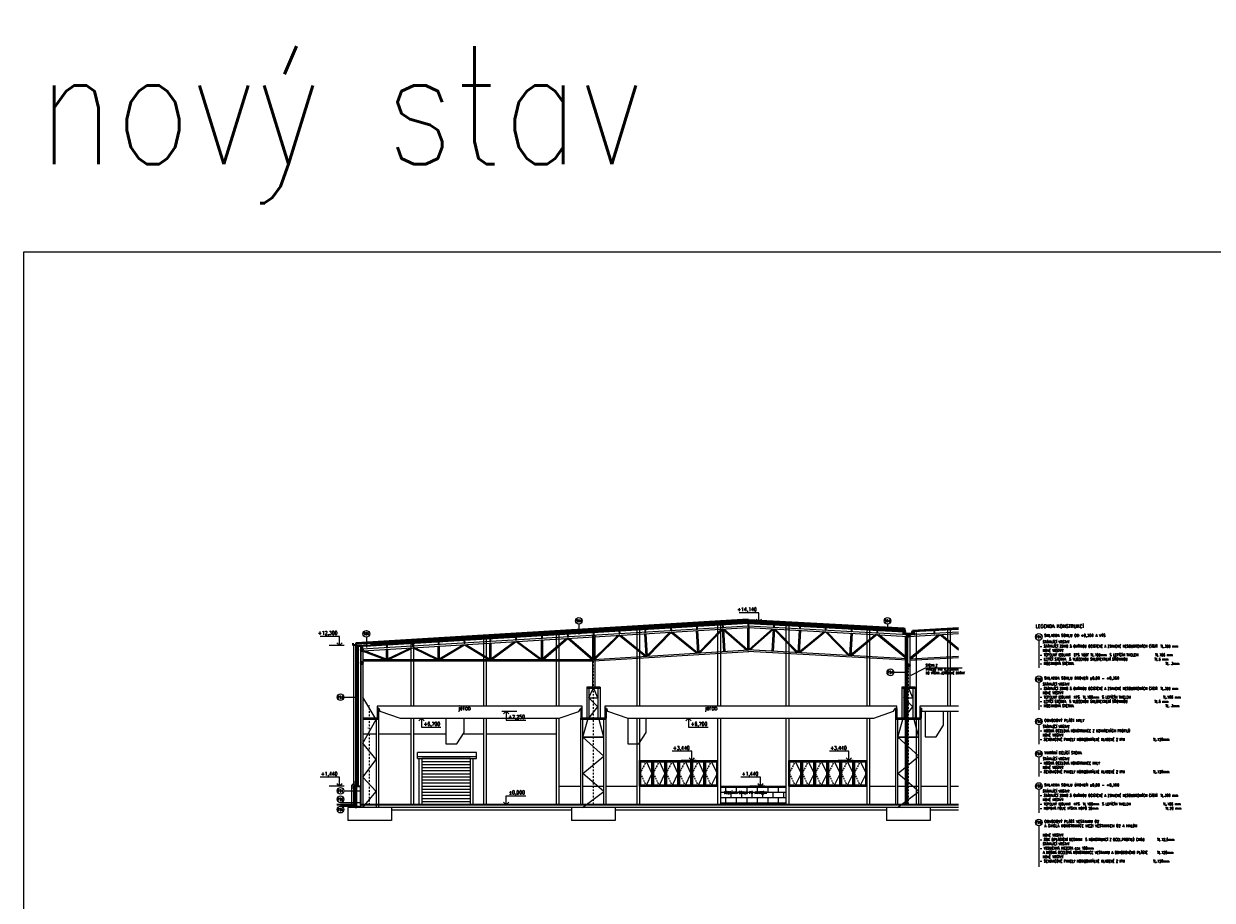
# Model space of a CAD drawing. Header units: millimetres. Extents: x -485339 to 286898, y -1189934 to 1602269.
# Tile 2 of 230: x -480994 to -389136, y -980003 to -912266. Entities that reach past the tile are written whole.
import ezdxf
from ezdxf import colors
from ezdxf.entities.mleader import LeaderData, LeaderLine
from ezdxf.enums import TextEntityAlignment as Align
from ezdxf.math import Vec2, Vec3

# ---------------------------------------------------------------- set-up
doc = ezdxf.new("R2010")
doc.units = ezdxf.units.MM
doc.header["$LTSCALE"] = 10
doc.linetypes.add('DASHDOT', pattern=[25.4, 12.7, -6.35, 0, -6.35])
doc.linetypes.add('ČÁRKOVANÁ', pattern=[19.05, 12.7, -6.35])
doc.layers.get('Defpoints').update_dxf_attribs({"lineweight": 0})
for name, color, linetype, lineweight in [('N_dveře', 10, 'Continuous', 18), ('N_okna', 10, 'Continuous', 18), ('N_popis', 10, 'Continuous', 18), ('N_čáry_obrys', 10, 'Continuous', 35), ('N_čáry_obv.plášt', 212, 'Continuous', 18), ('N_čáry_obv.plášt_obrys', 212, 'Continuous', 35), ('N_čáry_plné', 10, 'Continuous', 18), ('N_čáry_pod', 10, 'ČÁRKOVANÁ', 18), ('N_šrary', 10, 'Continuous', 18), ('St_kóty_výškové', 132, 'Continuous', 18), ('St_popis', 250, 'Continuous', 18), ('St_sloupy_opláštění_pohled', 25, 'ČÁRKOVANÁ', 18), ('St_čáry_obrys', 5, 'Continuous', 35), ('St_čáry_plné', 250, 'Continuous', 18), ('St_šrafy', 250, 'Continuous', 18)]:
    doc.layers.add(name, color=color, linetype=linetype, lineweight=lineweight)
doc.styles.add('Andy', font='arial.ttf')
doc.styles.add('ROMANS', font='romans.shx', dxfattribs={"width": 0.8})
doc.styles.get("Standard").update_dxf_attribs({"font": 'simplex.shx', "width": 0.8})
doc.linetypes.add('IZOLACE', pattern='A,0.0001,-0.1,[134,ltypeshp.shx,S=0.1,R=0,X=-0.1,Y=0],-0.2,[134,ltypeshp.shx,S=0.1,R=180,X=0.1,Y=0],-0.1', length=0.4001)
doc.linetypes.add('ZIGZAG', pattern='A,0.00254,-5.08,[131,ltypeshp.shx,S=5.08,R=0,X=-5.08,Y=0],-10.16,[131,ltypeshp.shx,S=5.08,R=180,X=5.08,Y=0],-5.08', length=20.32254)

# ---------------------------------------------------------------- blocks, each defined once
blk = doc.blocks.new('G$C17CABAA1')
at = {"layer": 'St_čáry_obrys'}
for points in [[(-45, 0), (45, 0)], [(0, 0), (0, -180)], [(-45, -180), (45, -180)]]:
    blk.add_lwpolyline(points, dxfattribs=at)
blk = doc.blocks.new('G$C14EDF750')
at = {"layer": 'St_čáry_plné'}
for points in [[(-69, 13085), (-69, 9110)], [(-69, 13085), (-69, 9110)], [(-69, 13085), (-69, 9110)], [(101, 13085), (101, 9110)], [(101, 13085), (101, 9110)], [(101, 13085), (101, 9110)], [(-519, 9110), (-519, 6710)], [(511, 9110), (-519, 9110)], [(511, 9010), (-519, 9010)], [(-349, 9010), (-349, 6710)], [(-349, 8265), (-32, 9010)], [(349, 8265), (32, 9010)], [(341, 9010), (341, 6710)], [(511, 9110), (511, 6710)], [(-349, 6710), (341, 7588), (-349, 8265), (341, 8265)], [(985, 6710), (-985, 6710)], [(985, 6610), (-985, 6610)], [(-852, -200), (815, 1030), (-815, 2441), (815, 3780), (-815, 5235), (815, 5235), (443, 6610)], [(815, 5235), (-815, 5235), (-443, 6610)]]:
    blk.add_lwpolyline(points, dxfattribs=at)
at = {"layer": 'St_šrafy', "linetype": 'DASHDOT'}
blk.add_lwpolyline([(0, 0), (0, 61), (0, 10767)], dxfattribs=at)
at = {"layer": 'St_šrafy'}
for points in [[(-985, 0), (-985, 61), (-985, 6710)], [(-815, 0), (-815, 61), (-815, 6610)], [(815, 0), (815, 61), (815, 6610)], [(985, 0), (985, 61), (985, 6710)]]:
    blk.add_lwpolyline(points, dxfattribs=at)
blk = doc.blocks.new('G$CB422E4FE')
at = {"layer": 'St_čáry_obrys'}
for points in [[(50, 0), (-50, 0)], [(0, -750), (0, 0)], [(50, -750), (-50, -750)]]:
    blk.add_lwpolyline(points, dxfattribs=at)
blk = doc.blocks.new('G$C72A7297D')
at = {"layer": 'N_dveře'}
h = blk.add_hatch(dxfattribs=at)
h.set_pattern_fill('ANSI31', color=256, scale=75, angle=135)
h.set_pattern_definition([(180, (247650, 972638.54), (-3e-14, -238.125), [])])
h.paths.add_polyline_path([(3950, 3600), (200, 3600), (200, 0), (3950, 0)])
blk.add_line((-150, 3750), (4425, 3750), dxfattribs=at)
at = {"layer": 'N_dveře', "linetype": 'Continuous'}
blk.add_line((-150, 3600), (4425, 3600), dxfattribs=at)
at = {"layer": 'N_dveře'}
for points in [[(4425, 3600), (4425, 4050), (-150, 4050)], [(-150, 3600), (-150, 4050)], [(0, 0), (0, 3600)], [(4150, 3600), (4150, 0)]]:
    blk.add_lwpolyline(points, dxfattribs=at)
blk.add_lwpolyline([(200, 0), (3950, 0), (3950, 3600), (200, 3600)], close=True, dxfattribs=at)
blk = doc.blocks.new('G$C93397BA7')
at = {"layer": 'N_okna'}
for p, q in [((1005, 0), (0, 0)), ((0, 0), (0, -2000)), ((2010, 0), (1005, 0)), ((1005, 0), (1005, -2000)), ((1005, -2000), (1005, 0)), ((3015, 0), (2010, 0)), ((2010, 0), (2010, -2000)), ((2010, -2000), (2010, 0)), ((4020, 0), (3015, 0)), ((3015, 0), (3015, -2000)), ((3015, -2000), (3015, 0)), ((5025, 0), (4020, 0)), ((4020, 0), (4020, -2000)), ((4020, -2000), (4020, 0)), ((6030, 0), (5025, 0)), ((5025, 0), (5025, -2000)), ((5025, -2000), (5025, 0)), ((6030, -2000), (6030, 0)), ((502.5, -50), (50.25, -1000)), ((954.75, -50), (50.25, -50)), ((50.25, -50), (50.25, -1950)), ((904.5, -100), (100.5, -100)), ((100.5, -100), (100.5, -1900)), ((904.5, -1900), (904.5, -100)), ((954.75, -1950), (954.75, -50)), ((1507.5, -50), (1055.25, -1000)), ((1959.75, -50), (1055.25, -50)), ((1055.25, -50), (1055.25, -1950)), ((1909.5, -100), (1105.5, -100)), ((1105.5, -100), (1105.5, -1900)), ((1909.5, -1900), (1909.5, -100)), ((1959.75, -1950), (1959.75, -50)), ((2512.5, -50), (2060.25, -1000)), ((2964.75, -50), (2060.25, -50)), ((2060.25, -50), (2060.25, -1950)), ((2914.5, -100), (2110.5, -100)), ((2110.5, -100), (2110.5, -1900)), ((2914.5, -1900), (2914.5, -100)), ((2964.75, -1950), (2964.75, -50)), ((3517.5, -50), (3065.25, -1000)), ((3969.75, -50), (3065.25, -50)), ((3065.25, -50), (3065.25, -1950)), ((3919.5, -100), (3115.5, -100)), ((3115.5, -100), (3115.5, -1900)), ((3919.5, -1900), (3919.5, -100)), ((3969.75, -1950), (3969.75, -50)), ((4522.5, -50), (4070.25, -1000)), ((4974.75, -50), (4070.25, -50)), ((4070.25, -50), (4070.25, -1950)), ((4924.5, -100), (4120.5, -100)), ((4120.5, -100), (4120.5, -1900)), ((4924.5, -1900), (4924.5, -100)), ((4974.75, -1950), (4974.75, -50)), ((5527.5, -50), (5075.25, -1000)), ((5979.75, -50), (5075.25, -50)), ((5075.25, -50), (5075.25, -1950)), ((5929.5, -100), (5125.5, -100)), ((5125.5, -100), (5125.5, -1900)), ((5929.5, -1900), (5929.5, -100)), ((5979.75, -1950), (5979.75, -50)), ((50.25, -1000), (502.5, -1950)), ((1055.25, -1000), (1507.5, -1950)), ((2060.25, -1000), (2512.5, -1950)), ((3065.25, -1000), (3517.5, -1950)), ((4070.25, -1000), (4522.5, -1950)), ((5075.25, -1000), (5527.5, -1950)), ((0, -2000), (1005, -2000)), ((50.25, -1950), (954.75, -1950)), ((100.5, -1900), (904.5, -1900)), ((1005, -2000), (2010, -2000)), ((1055.25, -1950), (1959.75, -1950)), ((1105.5, -1900), (1909.5, -1900)), ((2010, -2000), (3015, -2000)), ((2060.25, -1950), (2964.75, -1950)), ((2110.5, -1900), (2914.5, -1900)), ((3015, -2000), (4020, -2000)), ((3065.25, -1950), (3969.75, -1950)), ((3115.5, -1900), (3919.5, -1900)), ((4020, -2000), (5025, -2000)), ((4070.25, -1950), (4974.75, -1950)), ((4120.5, -1900), (4924.5, -1900)), ((5025, -2000), (6030, -2000)), ((5075.25, -1950), (5979.75, -1950)), ((5125.5, -1900), (5929.5, -1900))]:
    blk.add_line(p, q, dxfattribs=at)
at = {"layer": 'N_okna', "linetype": 'ČÁRKOVANÁ'}
for p, q in [((502.5, -50), (954.75, -1000)), ((1507.5, -50), (1959.75, -1000)), ((2512.5, -50), (2964.75, -1000)), ((3517.5, -50), (3969.75, -1000)), ((4522.5, -50), (4974.75, -1000)), ((5527.5, -50), (5979.75, -1000)), ((954.75, -1000), (502.5, -1950)), ((1959.75, -1000), (1507.5, -1950)), ((2964.75, -1000), (2512.5, -1950)), ((3969.75, -1000), (3517.5, -1950)), ((4974.75, -1000), (4522.5, -1950)), ((5979.75, -1000), (5527.5, -1950))]:
    blk.add_line(p, q, dxfattribs=at)
blk = doc.blocks.new('*U7322')
at = {"color": 0, "linetype": 'ByBlock', "lineweight": -2}
blk.add_line((3, 0), (-7, 0), dxfattribs=at)
for points in [[(0, 0), (0, -6.12), (0, -6.12), (-13, -6.12)], [(1.75, -1.75), (0, 0), (-1.75, -1.75)]]:
    blk.add_lwpolyline(points, dxfattribs=at)
at = {"color": 0, "linetype": 'ByBlock', "lineweight": -2, "style": 'ROMANS', "width": 0.8}
for tag, p in [('POPIS_001', (-12.5, -7.13)), ('VYSKA', (-3.45, -2.62))]:
    blk.add_attdef(tag, text='', height=2.5, dxfattribs=at).set_placement(p, align=Align.TOP_RIGHT)
blk = doc.blocks.new('*U7323')
at = {"color": 0, "linetype": 'ByBlock', "lineweight": -2}
blk.add_line((3, 0), (-7, 0), dxfattribs=at)
for points in [[(0, 0), (0, 6.12), (0, 6.12), (-13, 6.12)], [(1.75, 1.75), (0, 0), (-1.75, 1.75)]]:
    blk.add_lwpolyline(points, dxfattribs=at)
at = {"color": 0, "linetype": 'ByBlock', "lineweight": -2, "style": 'ROMANS', "width": 0.8}
for tag, p in [('VYSKA', (-3.45, 9.63)), ('POPIS_001', (-12.5, 5.12))]:
    blk.add_attdef(tag, text='', height=2.5, dxfattribs=at).set_placement(p, align=Align.TOP_RIGHT)
blk = doc.blocks.new('*U7324')
at = {"color": 0, "linetype": 'ByBlock', "lineweight": -2}
blk.add_line((-3, 0), (7, 0), dxfattribs=at)
for points in [[(-1.75, 1.75), (0, 0), (1.75, 1.75)], [(0, 0), (0, 6.12), (0, 6.12), (13, 6.12)]]:
    blk.add_lwpolyline(points, dxfattribs=at)
at = {"color": 0, "linetype": 'ByBlock', "lineweight": -2, "style": 'ROMANS', "width": 0.8}
blk.add_attdef('VYSKA', text='', height=2.5, dxfattribs=at).set_placement((12.5, 9.62), align=Align.TOP_RIGHT)
blk.add_attdef('POPIS_001', text='', height=2.5, dxfattribs=at).set_placement((12.5, 5.12), align=Align.TOP_LEFT)

msp = doc.modelspace()

# ---------------------------------------------------------------- hatches: boundary and pattern name
at = {"layer": 'N_čáry_obv.plášt'}
h = msp.add_hatch(dxfattribs=at)
h.set_pattern_fill('HONEY', color=256, scale=20)
h.paths.add_polyline_path([(-455272.8, -972838.5), (-455272.8, -972638.5), (-455272.8, -972338.5), (-455322.8, -972338.5), (-455372.8, -972338.5), (-455372.8, -972638.5), (-455372.8, -972838.5)])
at = {"layer": 'N_šrary'}
h = msp.add_hatch(dxfattribs=at)
h.set_pattern_fill('AR-B816', color=256, scale=2)
h.set_pattern_definition([(0, (0, 24016.95), (0, 406.4), []), (90, (0, 24016.95), (-406.4, 406.4), [406.4, -406.4])])
h.paths.add_polyline_path([(-422082.8, -972638.5), (-422082.8, -971198.5), (-423712.5, -971198.5), (-424060, -971198.5), (-424870.8, -971198.5), (-427152.8, -971198.5), (-427152.8, -971288.5), (-427152.8, -972638.5)])
h.paths.add_polyline_path([(-426912, -971958), (-424908.9, -971958), (-424908.9, -972228), (-426912, -972228)], flags=24)
h.paths.add_polyline_path([(-426912, -971515), (-423448.3, -971515), (-423448.3, -971819.3), (-426912, -971819.3)], flags=24)

# ---------------------------------------------------------------- linework, layer by layer
at = {"layer": 'Defpoints'}
msp.add_lwpolyline([(-480994, -929890.9), (286897.8, -929890.9), (286897.8, -1189933.9), (-480994, -1189933.9)], close=True, dxfattribs=at)
at = {"layer": 'N_popis'}
for points in [[(-438088.6, -958671.4), (-438088.6, -959465.4)], [(-414240, -958671.4), (-414240, -959199.2)], [(-454515.3, -959670.6), (-454515.3, -960464.6)], [(-402538.2, -959914.6), (-402538.2, -962030.6)], [(-413748.8, -962390), (-412675.6, -962390.1)], [(-402538.2, -963179.7), (-402538.2, -965295.8)], [(-456255.6, -964313), (-455182.4, -964313.1)], [(-402538.2, -966444.9), (-402538.2, -967939.6)], [(-402538.2, -968944.7), (-402538.2, -970439.4)], [(-456255.6, -971548.7), (-454972.8, -971548.7)], [(-402538.2, -971438), (-402538.2, -973245.9)], [(-456515.5, -972458.6), (-456515.5, -972458.6), (-454972.8, -972458.6)], [(-456515.5, -972740.5), (-454972.8, -972740.5)], [(-402538.2, -974251), (-402538.2, -977429.3)]]:
    msp.add_lwpolyline(points, dxfattribs=at)
for centre in [(-438088.6, -958411.5), (-414240, -958411.5), (-454515.3, -959410.7), (-402538.2, -959654.7), (-414008.7, -962390), (-402538.2, -962919.8), (-456515.5, -964313), (-402538.2, -966185), (-402538.2, -968684.8), (-402538.2, -971178.1), (-456515.5, -971548.7), (-456515.5, -972198.7), (-456515.5, -973000.4), (-402538.2, -973991.1)]:
    msp.add_circle(centre, 259.9, dxfattribs=at)
at = {"layer": 'N_čáry_obrys'}
msp.add_line((-455372.8, -972638.5), (-455372.8, -971191.8), dxfattribs=at)
for points in [[(-412939.2, -958947.3), (-412837.5, -959385.9), (-412602.2, -959398.9), (-412366.9, -959385.9), (-412313.2, -959154.3)], [(-455338.9, -960132.8), (-455338.9, -960282.8), (-455538.9, -960282.8), (-455538.9, -960132.8)], [(-455302.8, -960105.8), (-455302.8, -960429.4)], [(-454182.8, -960312), (-455302.8, -960379.3)], [(-455186.8, -971130.1), (-455186.8, -971191.8), (-455398.7, -971191.8), (-455412.9, -971235.4), (-455390.8, -971222.4)]]:
    msp.add_lwpolyline(points, dxfattribs=at)
at = {"layer": 'N_čáry_obv.plášt', "linetype": 'IZOLACE', "ltscale": 10}
msp.add_line((-455322.8, -972338.5), (-455322.8, -971191.8), dxfattribs=at)
at = {"layer": 'N_čáry_obv.plášt', "linetype": 'ZIGZAG'}
for points in [[(-412747.2, -972638.5), (-412747.2, -959532.8)], [(-455242.8, -960425.8), (-455242.8, -971191.8)]]:
    msp.add_lwpolyline(points, dxfattribs=at)
at = {"layer": 'N_čáry_obv.plášt'}
msp.add_lwpolyline([(-455272.8, -972838.5), (-455272.8, -972638.5), (-455272.8, -972338.5), (-455322.8, -972338.5), (-455372.8, -972338.5), (-455372.8, -972638.5), (-455372.8, -972838.5)], close=True, dxfattribs=at)
at = {"layer": 'N_čáry_obv.plášt_obrys'}
for points in [[(-412807.2, -972638.5), (-412807.2, -959592.8)], [(-412687.2, -972638.5), (-412687.2, -959626.5)]]:
    msp.add_lwpolyline(points, dxfattribs=at)
at = {"layer": 'N_čáry_obv.plášt_obrys', "lineweight": 18}
msp.add_lwpolyline([(-411987, -972638.5), (-411987, -959323.3)], dxfattribs=at)
at = {"layer": 'N_čáry_obv.plášt_obrys', "ltscale": 10}
for points in [[(-455302.8, -960429.4), (-455302.8, -971191.8)], [(-455182.8, -960422.2), (-455182.8, -971198.5)]]:
    msp.add_lwpolyline(points, dxfattribs=at)
at = {"layer": 'N_čáry_plné'}
for points in [[(-424995.3, -958294), (-455302.8, -960115.9)], [(-424995.3, -958354.1), (-455302.8, -960176)], [(-425000.9, -958494), (-412889.8, -959160.3)], [(-424993.5, -958294.1), (-412936.9, -958957.4)], [(-424993.2, -958354.2), (-412922.8, -959018.3)], [(-455506, -960282.8), (-455506, -970971.9), (-455670.9, -971134.4), (-455670.9, -972638.5)], [(-455356, -960282.8), (-455356, -971034.6), (-455520.9, -971197.1), (-455520.9, -972638.5)], [(-454182.8, -960362.1), (-455302.8, -960429.4)], [(-455506, -970852), (-455356, -970852)], [(-455670.9, -971134.4), (-455520.9, -971197.1)], [(-455520.9, -971330.8), (-455670.9, -971330.8)], [(-455566.1, -971031.1), (-455460.8, -971137.9)], [(-455506, -970971.9), (-455356, -971034.6)], [(-427152.8, -971198.5), (-422082.8, -971198.5)], [(-427152.8, -971288.5), (-427152.8, -972638.5)], [(-422082.8, -971198.5), (-422082.8, -972638.5)], [(-455372.8, -972338.5), (-455272.8, -972338.5)], [(-455372.8, -972638.5), (-455372.8, -972838.5)]]:
    msp.add_lwpolyline(points, dxfattribs=at)
at = {"layer": 'N_čáry_plné', "linetype": 'IZOLACE', "ltscale": 6}
for points in [[(-424995.3, -958324), (-455302.8, -960145.9)], [(-424993.4, -958324.1), (-412929.8, -958987.8)]]:
    msp.add_lwpolyline(points, dxfattribs=at)
at = {"layer": 'N_čáry_plné', "linetype": 'IZOLACE', "ltscale": 12}
for points in [[(-424995.3, -958424.2), (-455302.8, -960246.1)], [(-424992.9, -958424.3), (-412906.3, -959089.3)]]:
    msp.add_lwpolyline(points, dxfattribs=at)
at = {"layer": 'N_čáry_plné', "linetype": 'ČÁRKOVANÁ', "const_width": 10}
msp.add_lwpolyline([(-454182.8, -960248.9), (-455302.8, -960316.2)], dxfattribs=at)
at = {"layer": 'N_čáry_plné', "linetype": 'IZOLACE', "ltscale": 7}
msp.add_lwpolyline([(-454182.8, -960278.9), (-455302.8, -960346.3)], dxfattribs=at)
at = {"layer": 'N_čáry_pod', "const_width": 10}
for points in [[(-424995.9, -958284), (-455402.8, -960111.8)], [(-424993, -958284.1), (-412939.2, -958947.3)]]:
    msp.add_lwpolyline(points, dxfattribs=at)
at = {"layer": 'St_sloupy_opláštění_pohled', "linetype": 'Continuous'}
for points in [[(-427362.8, -958686.7), (-427362.8, -965000.2)], [(-427152.8, -958674.1), (-427152.8, -965000.2)], [(-422082.8, -958704.6), (-422082.8, -965000.2)], [(-421872.8, -958716.2), (-421872.8, -965000.2)], [(-445462.8, -959774.8), (-445462.8, -965000.2)], [(-445252.8, -959762.2), (-445252.8, -965000.2)], [(-439842.8, -959437), (-439842.8, -965000.2)], [(-439632.8, -959424.3), (-439632.8, -965000.2)], [(-433602.8, -959061.8), (-433602.8, -965000.2)], [(-433392.8, -959049.2), (-433392.8, -965000.2)], [(-415842.8, -959047.9), (-415842.8, -965000.2)], [(-415632.8, -959059.5), (-415632.8, -965000.2)], [(-409602.8, -959060.9), (-409602.8, -965000.2)], [(-409392.8, -959049.3), (-409392.8, -965000.2)], [(-454972.8, -960346.5), (-454972.8, -972638.5)], [(-451082.8, -960112.6), (-451082.8, -965000.2)], [(-450872.8, -960100), (-450872.8, -965000.2)], [(-409602.8, -965385), (-409602.8, -972635.9)], [(-409392.8, -965385), (-409392.8, -972635.9)], [(-451082.8, -965929.6), (-451082.8, -972638.5)], [(-450872.8, -965929.9), (-450872.8, -972638.5)], [(-445462.8, -965937.1), (-445462.8, -972638.5)], [(-445252.8, -965937.3), (-445252.8, -972638.5)], [(-439842.8, -965944.5), (-439842.8, -972638.5)], [(-439632.8, -965944.8), (-439632.8, -972638.5)], [(-433602.8, -965928.5), (-433602.8, -972638.5)], [(-433392.8, -965928.5), (-433392.8, -972638.5)], [(-427362.8, -965928.5), (-427362.8, -972635.9)], [(-427152.8, -965928.5), (-427152.8, -972635.9)], [(-422082.8, -965928.5), (-422082.8, -972635.9)], [(-421872.8, -965928.5), (-421872.8, -972635.9)], [(-415842.8, -965928.5), (-415842.8, -972635.9)], [(-415632.8, -965928.5), (-415632.8, -972635.9)]]:
    msp.add_lwpolyline(points, dxfattribs=at)
at = {"layer": 'St_čáry_obrys'}
for p, q in [((-455272.8, -971198.5), (-454972.8, -971198.5)), ((-454972.8, -971198.5), (-454972.8, -972638.5))]:
    msp.add_line(p, q, dxfattribs=at)
for points in [[(-424995.2, -958557.4), (-454182.8, -960312)], [(-424995.2, -958557.4), (-412947.8, -959220.2)], [(-412947.8, -959220.2), (-412893.9, -959452.9), (-412602.2, -959469), (-412310.6, -959452.9), (-412256.5, -959219.9)], [(-412910.6, -959159.2), (-412853.6, -959405.1), (-412602.2, -959418.9), (-412350.8, -959405.1), (-412293.7, -959158.8)], [(-408735.1, -959026.2), (-412256.5, -959219.9)], [(-454793.6, -960398.8), (-454885.3, -960404.3)], [(-455372.8, -972638.5), (-456805.2, -972638.5)], [(-408735.1, -972638.5), (-454972.8, -972638.5)]]:
    msp.add_lwpolyline(points, dxfattribs=at)
for centre in [(-412602.2, -959554), (-454862.8, -960670.8), (-454862.8, -961670.8), (-412602.2, -961854)]:
    msp.add_circle(centre, 85, dxfattribs=at)
at = {"layer": 'St_čáry_plné'}
msp.add_line((-455272.8, -972638.5), (-455272.8, -971198.5), dxfattribs=at)
for points in [[(-454872.7, -960583.9), (-424994.6, -958787.5)], [(-454793.1, -960719.4), (-424994.2, -958927.8)], [(-424995.3, -958494.3), (-454182.8, -960248.9)], [(-424995, -958607.5), (-454182.8, -960362.1)], [(-425044.9, -958930.8), (-425048.9, -960669.5)], [(-425044.6, -958787.4), (-425044.6, -958790.5)], [(-424995.3, -958494.3), (-412910.6, -959159.2)], [(-424995, -958607.5), (-412936.1, -959270.9)], [(-424994.6, -958787.5), (-412602.2, -959469), (-408735.1, -959256.2)], [(-424994.2, -958927.8), (-412602.2, -959609.2), (-408735.1, -959396.5)], [(-424944.6, -958787.6), (-424948.9, -960663.4)], [(-408735.1, -958963.1), (-412293.7, -959158.8)], [(-440994.8, -959889.9), (-440994.8, -961385.8)], [(-440894.8, -961333.2), (-439064.8, -959773.7)], [(-440894.8, -959883.9), (-440894.8, -961385.8)], [(-440833.1, -961385.8), (-438948.4, -959779.7)], [(-438948.4, -959779.7), (-437063.7, -961385.8)], [(-438847.4, -959760.6), (-437002, -961333.2)], [(-437002, -959649.9), (-437002, -961385.8)], [(-436902, -961326.2), (-435066.6, -959533.3)], [(-436902, -959643.9), (-436902, -961382.1)], [(-436841, -961378.4), (-434944.7, -959526)], [(-434954.6, -959535.7), (-432964.1, -961145.3)], [(-434846.6, -959520.1), (-432908.4, -961087.5)], [(-433009.3, -959409.4), (-432905.1, -961141.6)], [(-432909.4, -959403.4), (-432805.3, -961135.6)], [(-431055.1, -959292.2), (-432807.6, -961097)], [(-430936.6, -959285), (-432729.3, -961131.2)], [(-430953.5, -959302.4), (-428971.3, -960905.3)], [(-430853.8, -959280.1), (-428915.6, -960847.5)], [(-429016.5, -959169.6), (-428912.3, -960901.8)], [(-428916.6, -959163.6), (-428812.5, -960895.8)], [(-427062.3, -959052.1), (-428814.8, -960857)], [(-427015.9, -959119.2), (-428736.5, -960891.2)], [(-427020.1, -959049.6), (-426915.9, -960781.8)], [(-426920.2, -959043.6), (-426816.1, -960775.8)], [(-426918.9, -959097.7), (-425105, -960672.8)], [(-426860.9, -959042.1), (-425048.8, -960615.7)], [(-423127.6, -959032.4), (-424931.7, -960615.4)], [(-423069.4, -959087.7), (-424875.2, -960672.2)], [(-423068.3, -959033.7), (-423163.5, -960766.3)], [(-422968.5, -959039.1), (-423063.7, -960771.8)], [(-422972.3, -959108.7), (-421242.5, -960871.8)], [(-422926.3, -959041.4), (-421164.4, -960837.2)], [(-421071.4, -959143.3), (-421166.5, -960876)], [(-420971.5, -959148.8), (-421066.7, -960881.5)], [(-419133.6, -959249.7), (-421063.7, -960827.1)], [(-419015.5, -959256.5), (-421007.7, -960884.7)], [(-419033.8, -959271.5), (-417248.6, -961091.1)], [(-418932.3, -959260.8), (-417170.4, -961056.6)], [(-417077.4, -959362.4), (-417172.5, -961095.1)], [(-416977.5, -959367.9), (-417072.7, -961100.6)], [(-415139.6, -959469.1), (-417069.7, -961046.5)], [(-415021.8, -959476.1), (-417013.7, -961104)], [(-412768.5, -961337.2), (-415028.9, -959488.4)], [(-412687.2, -961300.4), (-414917.5, -959476.2)], [(-412522.7, -961300.4), (-410292.4, -959476.2)], [(-412441.4, -961337.2), (-410181, -959488.4)], [(-408735.1, -959076.2), (-412268.3, -959270.6)], [(-410188.1, -959476.1), (-408735.1, -960663.6)], [(-410070.3, -959469.1), (-408735.1, -960560.3)], [(-454972.8, -960554.7), (-454972.8, -972838.5)], [(-454947.8, -960554.7), (-454947.8, -972838.5)], [(-454777.8, -960670.8), (-454777.8, -972838.5)], [(-454777.8, -960761.1), (-453088.5, -961385.8)], [(-454678.6, -960712.5), (-452973.2, -961343.1)], [(-452973.2, -960466.7), (-452973.2, -960469.7)], [(-452973.2, -960609.9), (-452973.2, -961385.8)], [(-452873.2, -961341.5), (-451084, -960496.3)], [(-452873.2, -960603.9), (-452873.2, -961385.8)], [(-452779.5, -961385.8), (-450920.3, -960507.5)], [(-450920.3, -960507.5), (-449073.5, -961385.8)], [(-450794.2, -960478.9), (-448980.4, -961341.5)], [(-448980.4, -960369.9), (-448980.4, -961385.8)], [(-448880.4, -961339.1), (-447070.5, -960255)], [(-448880.4, -960363.9), (-448880.4, -961385.8)], [(-448802.6, -961385.8), (-446934, -960266.5)], [(-446934, -960266.5), (-445065.5, -961385.8)], [(-446822.4, -960240.1), (-444987.6, -961339.1)], [(-444987.6, -960129.9), (-444987.6, -961385.8)], [(-444887.6, -961336.3), (-443065.5, -960014.3)], [(-444887.6, -960123.9), (-444887.6, -961385.8)], [(-444819.5, -961385.8), (-442937, -960019.9)], [(-442937, -960019.9), (-441062.7, -961385.8)], [(-442828.5, -960000), (-440994.8, -961336.3)], [(-436962.8, -961385.8), (-424948.9, -960663.4)], [(-436962.8, -961506), (-424949.1, -960783.7)], [(-412687.2, -961341.7), (-425031.3, -960663.7)], [(-412687.2, -961461.9), (-425030.4, -960783.9)], [(-454777.8, -961385.8), (-436962.8, -961385.8)], [(-454777.8, -961505.8), (-436962.8, -961505.8)], [(-412522.7, -961341.7), (-408735.1, -961133.6)], [(-412522.7, -961461.9), (-408735.1, -961253.8)], [(-454777.8, -972838.5), (-453747.8, -971608.1), (-454777.8, -970480.1), (-453747.8, -969132.1), (-454777.8, -967855.2), (-453747.8, -966028.5), (-454777.8, -964315.4)], [(-453677.8, -965178.5), (-453677.8, -965928.5)], [(-453577.8, -965178.5), (-453577.8, -965928.5)], [(-437947.8, -965178.5), (-437947.8, -965928.5)], [(-437847.8, -965178.5), (-437847.8, -965928.5)], [(-436077.8, -965178.5), (-436077.8, -965928.5)], [(-435977.8, -965178.5), (-435977.8, -965928.5)], [(-413602.8, -965178.5), (-413602.8, -965928.5)], [(-413502.8, -965178.5), (-413502.8, -965928.5)], [(-408735.1, -965000.2), (-411733.5, -965000.2), (-411733.5, -965162.3), (-411615.8, -965162.3), (-411615.8, -965385), (-408735.1, -965385)], [(-411732.8, -965178.5), (-411732.8, -965928.5)], [(-411632.8, -965178.5), (-411632.8, -965928.5)], [(-411321.8, -965385), (-411321.8, -967385), (-410474, -967385), (-409909.4, -966484.2), (-409909.4, -965385)], [(-453577.8, -965928.5), (-454777.8, -965928.5)], [(-453577.8, -966028.5), (-454777.8, -966028.5)], [(-453747.8, -966028.5), (-453747.8, -972838.5)], [(-453577.8, -965928.5), (-453577.8, -972838.5)], [(-448363.7, -965928.5), (-448363.7, -967928.5), (-447515.8, -967928.5), (-446951.3, -967027.7), (-446951.3, -965928.5)], [(-434299.5, -965928.5), (-434299.5, -967928.5), (-433451.7, -967928.5), (-432887.1, -967027.7), (-432887.1, -965928.5)], [(-454362.4, -966677.5), (-454362.4, -966698.2), (-454362.4, -966677.5)], [(-439842.8, -967178.5), (-439842.8, -972638.5)], [(-455272.8, -971198.5), (-455272.8, -972838.5)], [(-454972.8, -971198.5), (-454972.8, -972838.5)], [(-439632.8, -971198.5), (-437947.8, -971198.5)], [(-437777.8, -971198.5), (-436147.8, -971198.5)], [(-435977.8, -971198.5), (-433602.8, -971198.5)], [(-433392.8, -971198.5), (-427362.8, -971198.5)], [(-421872.8, -971198.5), (-415842.8, -971198.5)], [(-415632.8, -971198.5), (-413602.8, -971198.5)], [(-413432.8, -971198.5), (-411802.8, -971198.5)], [(-411632.8, -971198.5), (-409602.8, -971198.5)], [(-409392.8, -971198.5), (-408735.1, -971198.5)], [(-408735.1, -972838.5), (-455947.8, -972838.5)], [(-438647.8, -973038.5), (-452577.8, -973038.5)], [(-414302.8, -973038.5), (-435277.8, -973038.5)], [(-408735.1, -973038.5), (-410932.8, -973038.5)], [(-452577.8, -973838.5), (-455947.8, -973838.5)], [(-435277.8, -973838.5), (-438647.8, -973838.5)], [(-410932.8, -973838.5), (-414302.8, -973838.5)]]:
    msp.add_lwpolyline(points, dxfattribs=at)
at = {"layer": 'St_čáry_plné', "linetype": 'ČÁRKOVANÁ', "const_width": 10}
for points in [[(-424995.3, -958494.3), (-454182.8, -960248.9)], [(-424995.3, -958494.3), (-412910.6, -959159.2)], [(-408735.1, -958963.1), (-412293.7, -959158.8)]]:
    msp.add_lwpolyline(points, dxfattribs=at)
at = {"layer": 'St_čáry_plné', "linetype": 'IZOLACE', "ltscale": 7}
for points in [[(-424993.5, -958524.3), (-454182.8, -960278.9)], [(-424997, -958524.3), (-412903.6, -959189.6)], [(-408735.1, -958993.1), (-412300.8, -959189.3)]]:
    msp.add_lwpolyline(points, dxfattribs=at)
at = {"layer": 'St_čáry_plné'}
for points in [[(-439609.2, -965944.8), (-438099.9, -965409), (-437947.8, -965178.5), (-437830.2, -965178.5), (-437830.2, -965016.4), (-453678.5, -965000.2), (-453678.5, -965162.3), (-453560.8, -965162.3), (-453478.2, -965393.1), (-451899.5, -965928.5)], [(-415281.8, -965928.5), (-413772.6, -965392.7), (-413620.5, -965162.3), (-413502.8, -965162.3), (-413502.8, -965000.2), (-436078.5, -965000.2), (-436078.5, -965162.3), (-435960.8, -965162.3), (-435878.2, -965393.1), (-434299.5, -965928.5)]]:
    msp.add_lwpolyline(points, close=True, dxfattribs=at)
at = {"layer": 'St_šrafy', "linetype": 'DASHDOT'}
for points in [[(-436962.8, -972638.5), (-436962.8, -972577.6), (-436962.8, -959326.9)], [(-412617.8, -972638.5), (-412617.8, -972577.6), (-412617.8, -961872)], [(-454262.8, -972638.5), (-454262.8, -964950.7)]]:
    msp.add_lwpolyline(points, dxfattribs=at)
at = {"layer": 'St_šrafy'}
for points in [[(-453747.8, -967178.5), (-454777.8, -967178.5)], [(-453266.8, -967178.5), (-453577.8, -967178.5)], [(-451082.8, -967178.5), (-453577.8, -967178.5)], [(-448363.7, -967178.5), (-450872.8, -967178.5)], [(-445462.8, -967178.5), (-447045.8, -967178.5)], [(-439842.8, -967178.5), (-445252.8, -967178.5)], [(-455272.8, -971198.5), (-454972.8, -971198.5)], [(-455947.8, -972838.5), (-455947.8, -973838.5)], [(-452577.8, -972838.5), (-452577.8, -973838.5)], [(-438647.8, -972838.5), (-438647.8, -973838.5)], [(-435277.8, -972838.5), (-435277.8, -973838.5)], [(-414302.8, -972838.5), (-414302.8, -973838.5)], [(-410932.8, -972838.5), (-410932.8, -973838.5)]]:
    msp.add_lwpolyline(points, dxfattribs=at)

# ---------------------------------------------------------------- block references
at = {"layer": 'N_dveře'}
msp.add_blockref('G$C72A7297D', (-450422.8, -972638.5), dxfattribs=at)
at = {"layer": 'N_okna', "xscale": -1}
for p in [(-427362.8, -969198.5), (-415842.8, -969198.5)]:
    msp.add_blockref('G$C93397BA7', p, dxfattribs=at)
at = {"layer": 'St_kóty_výškové'}
ref = msp.add_blockref('*U7324', (-424184.5, -958494.3), dxfattribs=dict(at, xscale=-115.8301158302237, yscale=115.8301158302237, zscale=115.8301158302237))
ref.add_attrib('VYSKA', '+14,140', dxfattribs={"layer": '0', "color": 0, "linetype": 'ByBlock', "lineweight": -2, "height": 289.58, "style": 'ROMANS', "width": 0.8}).set_placement((-424341.6, -957379.5), align=Align.TOP_RIGHT)
ref = msp.add_blockref('*U7324', (-456588.5, -960317.1), dxfattribs=dict(at, xscale=-115.8301158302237, yscale=115.8301158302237, zscale=115.8301158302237))
ref.add_attrib('VYSKA', '+12,300', dxfattribs={"layer": '0', "color": 0, "linetype": 'ByBlock', "lineweight": -2, "height": 289.58, "style": 'ROMANS', "width": 0.8}).set_placement((-456745.6, -959202.3), align=Align.TOP_RIGHT)
ref = msp.add_blockref('*U7322', (-443705.8, -965385), dxfattribs=dict(at, xscale=-115.8301158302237, yscale=115.8301158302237, zscale=115.8301158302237))
ref.add_attrib('VYSKA', '+7,250', dxfattribs={"layer": '0', "color": 0, "linetype": 'ByBlock', "lineweight": -2, "height": 289.58, "style": 'ROMANS', "width": 0.8}).set_placement((-442258, -965689), align=Align.TOP_RIGHT)
ref = msp.add_blockref('*U7322', (-450253.2, -965928.5), dxfattribs=dict(at, xscale=-115.8301158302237, yscale=115.8301158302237, zscale=115.8301158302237))
ref.add_attrib('VYSKA', '+6,700', dxfattribs={"layer": '0', "color": 0, "linetype": 'ByBlock', "lineweight": -2, "height": 289.58, "style": 'ROMANS', "width": 0.8}).set_placement((-448805.4, -966232.6), align=Align.TOP_RIGHT)
ref = msp.add_blockref('*U7322', (-429607.4, -965928.5), dxfattribs=dict(at, xscale=-115.8301158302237, yscale=115.8301158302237, zscale=115.8301158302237))
ref.add_attrib('VYSKA', '+6,700', dxfattribs={"layer": '0', "color": 0, "linetype": 'ByBlock', "lineweight": -2, "height": 289.58, "style": 'ROMANS', "width": 0.8}).set_placement((-428159.6, -966232.6), align=Align.TOP_RIGHT)
ref = msp.add_blockref('*U7324', (-429370.1, -969198.5), dxfattribs=dict(at, xscale=-115.8301158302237, yscale=115.8301158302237, zscale=115.8301158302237))
ref.add_attrib('VYSKA', '+3,440', dxfattribs={"layer": '0', "color": 0, "linetype": 'ByBlock', "lineweight": -2, "height": 289.58, "style": 'ROMANS', "width": 0.8}).set_placement((-429527.3, -968083.7), align=Align.TOP_RIGHT)
ref = msp.add_blockref('*U7324', (-417224.6, -969198.5), dxfattribs=dict(at, xscale=-115.8301158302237, yscale=115.8301158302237, zscale=115.8301158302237))
ref.add_attrib('VYSKA', '+3,440', dxfattribs={"layer": '0', "color": 0, "linetype": 'ByBlock', "lineweight": -2, "height": 289.58, "style": 'ROMANS', "width": 0.8}).set_placement((-417381.8, -968083.7), align=Align.TOP_RIGHT)
ref = msp.add_blockref('*U7324', (-456588.5, -971198.5), dxfattribs=dict(at, xscale=-115.8301158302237, yscale=115.8301158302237, zscale=115.8301158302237))
ref.add_attrib('VYSKA', '+1,440', dxfattribs={"layer": '0', "color": 0, "linetype": 'ByBlock', "lineweight": -2, "height": 289.58, "style": 'ROMANS', "width": 0.8}).set_placement((-456745.6, -970083.7), align=Align.TOP_RIGHT)
ref = msp.add_blockref('*U7324', (-424060, -971198.5), dxfattribs=dict(at, xscale=-115.8301158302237, yscale=115.8301158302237, zscale=115.8301158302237))
ref.add_attrib('VYSKA', '+1,440', dxfattribs={"layer": '0', "color": 0, "linetype": 'ByBlock', "lineweight": -2, "height": 289.58, "style": 'ROMANS', "width": 0.8}).set_placement((-424217.1, -970083.7), align=Align.TOP_RIGHT)
ref = msp.add_blockref('*U7323', (-443705.8, -972638.5), dxfattribs=dict(at, xscale=-115.8301158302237, yscale=115.8301158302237, zscale=115.8301158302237))
ref.add_attrib('VYSKA', '%%P0,000', dxfattribs={"layer": '0', "color": 0, "linetype": 'ByBlock', "lineweight": -2, "height": 289.58, "style": 'ROMANS', "width": 0.8}).set_placement((-442258, -971523.7), align=Align.TOP_RIGHT)
at = {"layer": 'St_čáry_obrys'}
for p, rotation in [((-430973.6, -958966.9), 3.440080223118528), ((-428977.2, -958846.9), 3.440080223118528), ((-426980.8, -958726.9), 3.440080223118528), ((-424995, -958607.5), 0.1456220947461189), ((-444948.4, -959807), 3.440080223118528), ((-442952, -959687), 3.440080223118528), ((-440955.6, -959567), 3.440080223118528), ((-438959.2, -959447), 3.440080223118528), ((-436962.8, -959326.9), 3.440080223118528), ((-434966.4, -959206.9), 3.440080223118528), ((-432970, -959086.9), 3.440080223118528), ((-412191.5, -959266.1), 3.440080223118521), ((-454838.6, -960401.5), 3.440080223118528), ((-452934, -960287), 3.440080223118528), ((-450937.6, -960167), 3.440080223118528), ((-448941.2, -960047), 3.440080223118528), ((-446944.8, -959927), 3.440080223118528)]:
    msp.add_blockref('G$C17CABAA1', p, dxfattribs=dict(at, rotation=rotation))
at = {"layer": 'St_čáry_obrys', "xscale": -1}
for p, rotation in [((-423008.7, -958716.8), 356.5599197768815), ((-421011.7, -958826.7), 356.5599197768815), ((-419014.8, -958936.5), 356.5599197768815), ((-417017.8, -959046.4), 356.5599197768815), ((-415020.9, -959156.2), 356.5599197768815), ((-413023.9, -959266.1), 356.5599197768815), ((-410598.4, -959359), 183.1488360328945)]:
    msp.add_blockref('G$C17CABAA1', p, dxfattribs=dict(at, rotation=rotation))
at = {"layer": 'St_čáry_obrys'}
for p in [(-453627.8, -965178.5), (-437897.8, -965178.5), (-436027.8, -965178.5), (-413552.8, -965178.5), (-411682.8, -965178.5)]:
    msp.add_blockref('G$CB422E4FE', p, dxfattribs=at)
at = {"layer": 'St_čáry_plné'}
for p in [(-436962.8, -972638.5), (-412617.8, -972638.5)]:
    msp.add_blockref('G$C14EDF750', p, dxfattribs=at)

# ---------------------------------------------------------------- texts
at = {"layer": 'Defpoints', "width": 0.8}
msp.add_text('nový stav', height=9110.38, dxfattribs=at).set_placement((-479903.4, -923104.3))
at = {"layer": 'N_popis', "width": 0.8}
for s, p in [('S04', (-438088.6, -958411.5)), ('S04', (-414240, -958411.5)), ('S05', (-454515.3, -959410.7)), ('F01', (-402538.2, -959654.7)), ('F04', (-414008.7, -962390)), ('F02', (-402538.2, -962919.8)), ('F03', (-456515.5, -964313)), ('F03', (-402538.2, -966185)), ('F04', (-402538.2, -968684.8)), ('F01', (-456515.5, -971548.7)), ('F05', (-402538.2, -971178.1)), ('F02', (-456515.5, -972198.7)), ('F05', (-456515.5, -973000.4)), ('F06', (-402538.2, -973991.1))]:
    msp.add_text(s, height=180, dxfattribs=at).set_placement(p, align=Align.MIDDLE_CENTER)
msp.add_text('DOZDÍVKA SOKLU PO VRATECH', height=180, dxfattribs=at).set_placement((-426867, -971774.3))
at = {"layer": 'N_popis', "char_height": 200, "width": 17412.882, "attachment_point": 1, "style": 'ROMANS'}
for s, insert in [('{\\C0;  STÁVAJÍCÍ VRSTVY\\P- STÁVAJÍCÍ ZDIVO S OMÍTKOU }OČIŠTĚNÉ A ZBAVENÉ NESOUDRŽNÝCH ČÁSTÍ  TL.300 mm\\P  NOVÉ VRSTVY\\P- TEPELNÝ IZOLANT  EPS 100F TL.100mm  S LEPÍCÍM TMELEM  ^I^I TL.106 mm\\P- LEPÍCÍ STĚRKA  S VLOŽENOU SKLOTEXTILNÍ SÍŤOVINOU                 TL.6 mm\\P- MOZAIKOVÁ STĚRKA  ^I^I^I^I^I^I^I^I^I TL. 3mm', (-402476.3, -959942.4)), ('{\\C0;  STÁVAJÍCÍ VRSTVY\\P- STÁVAJÍCÍ ZDIVO S OMÍTKOU }OČIŠTĚNÉ A ZBAVENÉ NESOUDRŽNÝCH ČÁSTÍ  TL.300 mm\\P  NOVÉ VRSTVY\\P- TEPELNÝ IZOLANT  XPS  TL.100mm  S LEPÍCÍM TMELEM  ^I^I      TL.106 mm\\P- LEPÍCÍ STĚRKA  S VLOŽENOU SKLOTEXTILNÍ SÍŤOVINOU                 TL.6 mm\\P- MOZAIKOVÁ STĚRKA  ^I^I^I^I^I^I^I^I^I TL. 3mm', (-402476.3, -963207.6)), ('{\\C0;  STÁVAJÍCÍ VRSTVY\\P- NOSNÁ OCELOVÁ KONSTRUKCE Z UZAVŘENÝCH PROFILŮ\\P}  NOVÉ VRSTVY\\P- SENDVIČOVÉ PANELY HORIZONTÁLNĚ KLADENÉ Z IPN                  TL.120mm', (-402476.3, -966472.7)), ('{\\C0;  STÁVAJÍCÍ VRSTVY\\P- NOSNÁ OCELOVÁ KONSTRUKCE HALY\\P}  NOVÉ VRSTVY\\P- SENDVIČOVÉ PANELY HORIZONTÁLNĚ KLADENÉ Z IPN                  TL.120mm', (-402476.3, -968972.5)), ('{\\C0;  STÁVAJÍCÍ VRSTVY\\P- STÁVAJÍCÍ ZDIVO S OMÍTKOU }OČIŠTĚNÉ A ZBAVENÉ NESOUDRŽNÝCH ČÁSTÍ  TL.300 mm\\P  NOVÉ VRSTVY\\P- TEPELNÝ IZOLANT  XPS  TL.100mm  S LEPÍCÍM TMELEM  ^I^I      TL.106 mm\\P- NOPOVÁ FÓLIE VÝŠKA NOPŮ 20mm^I^I^I^I^I^I^I TL.20 mm', (-402476.3, -971465.9)), ('  NOVÉ VRSTVY\\P- SDK OPLÁŠTĚNÍ DESKAMI  S KONSTRUKCÍ Z OCEL.PROFILŮ CW50        TL.12,5mm\\P{\\C0;  STÁVAJÍCÍ VRSTVY\\P- VZDUCHVÁ MEZERA cca 150mm\\P  A NOSNÁ OCELOVÁ KONSTRUKCE VESTAVKU A OBVODOVÉHO PLÁŠTĚ      TL.120mm\\P}  NOVÉ VRSTVY\\P- SENDVIČOVÉ PANELY HORIZONTÁLNĚ KLADENÉ Z IPN                  TL.120mm', (-402476.3, -974879.1))]:
    msp.add_mtext(s, dxfattribs=dict(at, insert=insert))
at = {"layer": 'St_popis', "attachment_point": 1, "style": 'Andy'}
for s, insert, char_height in [('{\\Fromand|c0;LEGENDA KONSTRUKCÍ}', (-402791.5, -958701.5), 250), ('{\\Fromand|c0;SKLADBA SOKLU OD +0,350 A VÝŠ}', (-402116.2, -959436.6), 200), ('{\\Fromand|c0;SKLADBA SOKLU ÚROVEŇ %%P0,00 - +0,350 }', (-402116.2, -962740.4), 200), ('{\\Fromand|c0;OBVODOVÝ PLÁŠT HALY }', (-402116.2, -966005.6), 200), ('{\\Fromand|c0;VNITŘNÍ DĚLÍCÍ STĚNA }', (-402116.2, -968505.4), 200), ('{\\Fromand|c0;SKLADBA SOKLU ÚROVEŇ %%P0,00 - +0,350 }', (-402116.2, -970998.7), 200), ('{\\Fromand|c0;OBVODOVÝ PLÁŠŤ VESTAVKU 02 \\PA SVISLÁ KONSTRUKCE MEZI VESTAVKEM 02 A HALOU}', (-402116.2, -973811.7), 200)]:
    msp.add_mtext(s, dxfattribs=dict(at, insert=insert, char_height=char_height))
at = {"layer": 'St_čáry_plné', "width": 0.8}
for p in [(-447405, -965301.5), (-428341.4, -965301.5)]:
    msp.add_text('jeřáb', height=316.68, dxfattribs=at).set_placement(p)

# ---------------------------------------------------------------- leaders
at = {"layer": 'N_popis'}
ml = msp.add_multileader_mtext('Standard', dxfattribs=at)
ml.set_content('STĚNA Z\\PPANELŮ IPN TL.120mm\\PDO VÝŠKA JEŘÁBOVÉ DRÁHY ')
ml.set_leader_properties()
ml.build(insert=Vec2(0, 0))
ml.multileader.update_dxf_attribs({"text_left_attachment_type": 6, "text_right_attachment_type": 6, "arrow_head_size": 180})
ctx = ml.context
ctx.base_point, ctx.char_height, ctx.arrow_head_size, ctx.plane_origin = Vec3(-411283.9, -962038.3), 180, 180, Vec3(-410493.6, -961073.9)
ctx.left_attachment, ctx.right_attachment = 6, 6
notes = []
notes.append((ctx, [(0, (1, 1, 0), (-411291.9, -962038.3), (1, 0), 8, [(0, [(-412570.2, -962688.4)], 0, [])])]))
ctx.mtext.insert, ctx.mtext.flow_direction = Vec3(-411281.9, -961760.5), 5
for ctx, leaders in notes:
    for number, flags, end, landing, length, lines in leaders:
        leader = LeaderData()
        leader.index, (leader.has_last_leader_line, leader.has_dogleg_vector, leader.attachment_direction) = number, flags
        leader.last_leader_point, leader.dogleg_vector, leader.dogleg_length = Vec3(end), Vec3(landing), length
        for number, points, colour, breaks in lines:
            line = LeaderLine()
            line.index, line.vertices, line.color, line.breaks = number, Vec3.list(points), colors.encode_raw_color(colour), breaks
            leader.lines.append(line)
        ctx.leaders.append(leader)

doc.saveas('drawing.dxf')
